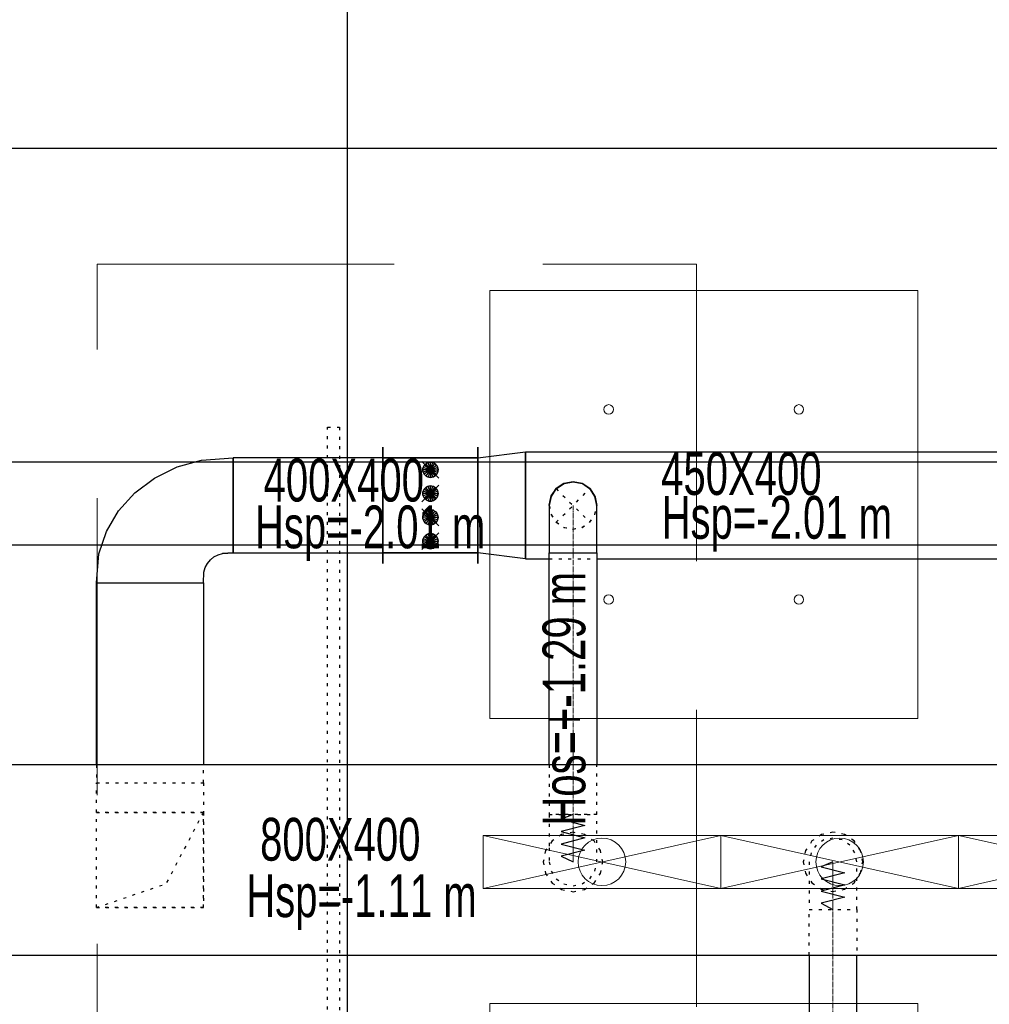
# Model space of a CAD drawing. Header units: centimetres. Extents: x -228435 to 46820, y -89367 to 152985.
# Tile 53 of 252: x -53918 to -49839, y 49397 to 53540. Entities that reach past the tile are written whole.
import ezdxf

# ---------------------------------------------------------------- set-up
doc = ezdxf.new("R2010")
doc.units = ezdxf.units.CM
doc.header["$LTSCALE"] = 50
doc.header["$PDMODE"] = 35
doc.header["$PDSIZE"] = 0.1
for name, pattern in [('Balustrady$0$DASHED', [0.75, 0.5, -0.25]), ('CADVENT_CENTERLINE', [9.9, 7.4, -1, 0.5, -1]), ('CADVENT_HIDDEN', [0.8, 0.25, -0.55]), ('Kondygnacja  -0_5$0$HIDDEN', [9.525, 6.35, -3.175]), ('Kondygnacja  -0_5$0$HIDDEN2', [4.7625, 3.175, -1.5875]), ('Osie rzutów$0$DASHDOT2', [12.7, 6.35, -3.175, 0, -3.175])]:
    doc.linetypes.add(name, pattern=pattern)
doc.layers.get('0').update_dxf_attribs({"color": 8})
doc.layers.get('DEFPOINTS').update_dxf_attribs({"color": 8})
for name, color, linetype in [('01-103-Went PP_poziom-0_5$0$L_Nawiew', 3, 'Continuous'), ('ARCH_WIDOK_KONSTRUKCJA', 8, 'Continuous'), ('bgde-nawiewDETAILS', 1, 'Continuous'), ('bgde-nawiewEXP', 1, 'Continuous'), ('bgde-nawiewHIDDEN', 1, 'Continuous'), ('bgde-tekst', 7, 'Continuous'), ('Kondygnacja  -0_5$0$ARCH_KONSTR_POWYŻEJ RZUTU', 8, 'Kondygnacja  -0_5$0$HIDDEN'), ('Kondygnacja  -0_5$0$ARCH_KONSTR_POWYŻEJ RZUTU_IST', 8, 'Kondygnacja  -0_5$0$HIDDEN2'), ('Osie rzutów$0$ARCH_INFO_OSIE_IST', 8, 'Osie rzutów$0$DASHDOT2'), ('Osie rzutów$0$ARCH_INFO_OSIE_OPISY_IST', 8, 'Continuous')]:
    doc.layers.add(name, color=color, linetype=linetype)
for name, color, linetype, lineweight in [('bgde-nawiewCEN', 7, 'Continuous', 13), ('bgde_nawiewnik', 11, 'Continuous', 5), ('Kondygnacja  -0_5$0$ARCH_INFO_WYMIARY', 8, 'Continuous', 9), ('SU Lampy kwadratowe  -05$0$ARCH_SUFITY_PODWIESZANE', 8, 'Continuous', 9)]:
    doc.layers.add(name, color=color, linetype=linetype, lineweight=lineweight)
doc.styles.add('Kondygnacja  -0_5$0$Romans', font='Romans.shx', dxfattribs={"width": 0.7})
doc.dimstyles.new('Kondygnacja  -0_5$0$Wymiary 1-100', dxfattribs={"dimtxt": 12, "dimasz": 10, "dimexe": 5, "dimexo": 0, "dimgap": 4, "dimtad": 1, "dimrnd": 0.5, "dimzin": 12, "dimdsep": 46, "dimtxsty": 'Kondygnacja  -0_5$0$Romans', "dimblk": 'Kondygnacja  -0_5$0$_Oblique', "dimcen": 10, "dimdle": 10, "dimclrt": 55, "dimazin": 0, "dimtfac": 1, "dimtmove": 1, "dimatfit": 3, "dimfxl": 0, "dimtolj": 1, "dimtzin": 0, "dimarcsym": 0})

# ---------------------------------------------------------------- blocks, each defined once
blk = doc.blocks.new('Osie rzutów')
at = {"layer": 'Osie rzutów$0$ARCH_INFO_OSIE_IST', "ltscale": 10}
for p, q in [((6860, 12510), (6860, 4623.26)), ((4436.04, 9800), (15156.54, 9800))]:
    blk.add_line(p, q, dxfattribs=at)
blk = doc.blocks.new('SU Lampy kwadratowe  -05$0$moduł sufitu')
at = {"layer": 'SU Lampy kwadratowe  -05$0$ARCH_SUFITY_PODWIESZANE'}
for points in [[(60, -60), (240, -60), (240, -240), (60, -240)], [(60, -360), (240, -360), (240, -540), (60, -540)]]:
    blk.add_lwpolyline(points, close=True, dxfattribs=at)
for centre in [(110, -110), (190, -110), (110, -190), (190, -190)]:
    blk.add_circle(centre, 2, dxfattribs=at)
blk = doc.blocks.new('SU Lampy kwadratowe  -05')
at = {"layer": 'SU Lampy kwadratowe  -05$0$ARCH_SUFITY_PODWIESZANE'}
blk.add_blockref('SU Lampy kwadratowe  -05$0$moduł sufitu', (6860, 9800), dxfattribs=at)
blk = doc.blocks.new('Kondygnacja  -0_5$0$_Oblique')
at = {"color": 0, "linetype": 'ByBlock', "lineweight": -2}
blk.add_line((-0.5, -0.5), (0.5, 0.5), dxfattribs=at)
blk = doc.blocks.new('*D147')
at = {"layer": 'DEFPOINTS', "color": 0}
for p in [(5845, 52950), (6165.9, 52950), (-62690, 50660)]:
    blk.add_point(p, dxfattribs=at)
at = {"layer": 'Kondygnacja  -0_5$0$ARCH_INFO_WYMIARY', "color": 0, "lineweight": -2}
for p, q in [((6165.9, 50650), (6165.9, 52960)), ((6157.9, 52950), (6170.9, 52950)), ((6157.9, 50660), (6170.9, 50660))]:
    blk.add_line(p, q, dxfattribs=at)
at = {"layer": 'Kondygnacja  -0_5$0$ARCH_INFO_WYMIARY', "color": 0, "lineweight": -2, "xscale": 10, "yscale": 10, "zscale": 10}
for p, rotation in [((6165.9, 52950), 90), ((6165.9, 50660), 270)]:
    blk.add_blockref('Kondygnacja  -0_5$0$_Oblique', p, dxfattribs=dict(at, rotation=rotation))
at = {"layer": 'Kondygnacja  -0_5$0$ARCH_INFO_WYMIARY', "color": 55, "insert": (6155.9, 51805), "char_height": 12, "attachment_point": 5, "rotation": 90, "style": 'Kondygnacja  -0_5$0$Romans'}
blk.add_mtext('\\A1;2290', dxfattribs=at)
blk = doc.blocks.new('Kondygnacja  -0_5$0$konstrukcja istniejąca -0.5')
at = {"layer": 'Kondygnacja  -0_5$0$ARCH_KONSTR_POWYŻEJ RZUTU_IST', "ltscale": 10, "elevation": 0}
blk.add_lwpolyline([(7382, 9632.89), (6338.46, 9632.89), (6338.46, 9667.89), (7382, 9667.89)], dxfattribs=at)
blk = doc.blocks.new('*U490')
at = {"linetype": 'Continuous'}
for p, q in [((-35.4, 200, -185.4), (35.4, 200, -114.6)), ((35.4, 200, -85.4), (-35.4, 200, -14.6)), ((-35.4, 200, 14.6), (35.4, 200, 85.4)), ((35.4, 200, 114.6), (-35.4, 200, 185.4)), ((-35.4, 185.4, 200), (35.4, 114.6, 200)), ((35.4, 114.6, -200), (-35.4, 185.4, -200)), ((0, 200, -150), (-32, 200, -150)), ((0, 200, -50), (-32, 200, -50)), ((0, 200, 50), (-32, 200, 50)), ((0, 200, 150), (-32, 200, 150)), ((0, 200, -150), (-30.4, 200, -159.9)), ((0, 200, -150), (-30.4, 200, -140.1)), ((0, 200, -50), (-30.4, 200, -59.9)), ((0, 200, -50), (-30.4, 200, -40.1)), ((0, 200, 50), (-30.4, 200, 40.1)), ((0, 200, 50), (-30.4, 200, 59.9)), ((0, 200, 150), (-30.4, 200, 140.1)), ((0, 200, 150), (-30.4, 200, 159.9)), ((0, 200, -150), (-25.9, 200, -168.8)), ((0, 200, -150), (-25.9, 200, -131.2)), ((0, 200, -50), (-25.9, 200, -68.8)), ((0, 200, -50), (-25.9, 200, -31.2)), ((0, 200, 50), (-25.9, 200, 31.2)), ((0, 200, 50), (-25.9, 200, 68.8)), ((0, 200, 150), (-25.9, 200, 131.2)), ((0, 200, 150), (-25.9, 200, 168.8)), ((0, 150, 200), (-25.9, 168.8, 200)), ((0, 150, -200), (-25.9, 168.8, -200)), ((0, 200, -150), (-18.8, 200, -175.9)), ((0, 200, -150), (-18.8, 200, -124.1)), ((0, 200, -50), (-18.8, 200, -75.9)), ((0, 200, -50), (-18.8, 200, -24.1)), ((0, 200, 50), (-18.8, 200, 24.1)), ((0, 200, 50), (-18.8, 200, 75.9)), ((0, 200, 150), (-18.8, 200, 124.1)), ((0, 200, 150), (-18.8, 200, 175.9)), ((0, 150, 200), (-18.8, 175.9, 200)), ((0, 150, -200), (-18.8, 175.9, -200)), ((0, 200, -150), (-9.9, 200, -180.4)), ((0, 200, -150), (-9.9, 200, -119.6)), ((0, 200, -50), (-9.9, 200, -80.4)), ((0, 200, -50), (-9.9, 200, -19.6)), ((0, 200, 50), (-9.9, 200, 19.6)), ((0, 200, 50), (-9.9, 200, 80.4)), ((0, 200, 150), (-9.9, 200, 119.6)), ((0, 200, 150), (-9.9, 200, 180.4)), ((0, 150, 200), (-9.9, 180.4, 200)), ((0, 150, -200), (-9.9, 180.4, -200)), ((0, 200, -150), (0, 200, -182)), ((0, 200, -150), (0, 200, -118)), ((0, 200, -150), (9.9, 200, -119.6)), ((0, 200, -150), (18.8, 200, -124.1)), ((0, 200, -150), (25.9, 200, -131.2)), ((0, 200, -150), (30.4, 200, -140.1)), ((0, 200, -150), (32, 200, -150)), ((0, 200, -150), (30.4, 200, -159.9)), ((0, 200, -150), (25.9, 200, -168.8)), ((0, 200, -150), (18.8, 200, -175.9)), ((0, 200, -150), (9.9, 200, -180.4)), ((0, 200, -50), (0, 200, -82)), ((0, 200, -50), (0, 200, -18)), ((0, 200, -50), (9.9, 200, -19.6)), ((0, 200, -50), (18.8, 200, -24.1)), ((0, 200, -50), (25.9, 200, -31.2)), ((0, 200, -50), (30.4, 200, -40.1)), ((0, 200, -50), (32, 200, -50)), ((0, 200, -50), (30.4, 200, -59.9)), ((0, 200, -50), (25.9, 200, -68.8)), ((0, 200, -50), (18.8, 200, -75.9)), ((0, 200, -50), (9.9, 200, -80.4)), ((0, 200, 50), (0, 200, 18)), ((0, 200, 50), (0, 200, 82)), ((0, 200, 50), (9.9, 200, 80.4)), ((0, 200, 50), (18.8, 200, 75.9)), ((0, 200, 50), (25.9, 200, 68.8)), ((0, 200, 50), (30.4, 200, 59.9)), ((0, 200, 50), (32, 200, 50)), ((0, 200, 50), (30.4, 200, 40.1)), ((0, 200, 50), (25.9, 200, 31.2)), ((0, 200, 50), (18.8, 200, 24.1)), ((0, 200, 50), (9.9, 200, 19.6)), ((0, 200, 150), (0, 200, 118)), ((0, 200, 150), (0, 200, 182)), ((0, 200, 150), (9.9, 200, 180.4)), ((0, 200, 150), (18.8, 200, 175.9)), ((0, 200, 150), (25.9, 200, 168.8)), ((0, 200, 150), (30.4, 200, 159.9)), ((0, 200, 150), (32, 200, 150)), ((0, 200, 150), (30.4, 200, 140.1)), ((0, 200, 150), (25.9, 200, 131.2)), ((0, 200, 150), (18.8, 200, 124.1)), ((0, 200, 150), (9.9, 200, 119.6)), ((0, 150, 200), (0, 182, 200)), ((0, 150, -200), (0, 182, -200)), ((0, 150, 200), (9.9, 180.4, 200)), ((0, 150, -200), (9.9, 180.4, -200)), ((0, 150, 200), (18.8, 175.9, 200)), ((0, 150, -200), (18.8, 175.9, -200)), ((0, 150, 200), (25.9, 168.8, 200)), ((0, 150, -200), (25.9, 168.8, -200)), ((0, 150, 200), (-32, 150, 200)), ((0, 150, -200), (-32, 150, -200)), ((0, 150, 200), (-30.4, 159.9, 200)), ((0, 150, -200), (-30.4, 159.9, -200)), ((0, 150, 200), (-30.4, 140.1, 200)), ((0, 150, -200), (-30.4, 140.1, -200)), ((0, 150, 200), (-25.9, 131.2, 200)), ((0, 150, -200), (-25.9, 131.2, -200)), ((0, 150, 200), (-18.8, 124.1, 200)), ((0, 150, -200), (-18.8, 124.1, -200)), ((0, 150, 200), (-9.9, 119.6, 200)), ((0, 150, -200), (-9.9, 119.6, -200)), ((0, 150, 200), (30.4, 159.9, 200)), ((0, 150, -200), (30.4, 159.9, -200)), ((0, 150, 200), (0, 118, 200)), ((0, 150, 200), (9.9, 119.6, 200)), ((0, 150, 200), (18.8, 124.1, 200)), ((0, 150, 200), (25.9, 131.2, 200)), ((0, 150, 200), (30.4, 140.1, 200)), ((0, 150, 200), (32, 150, 200)), ((0, 150, -200), (0, 118, -200)), ((0, 150, -200), (32, 150, -200)), ((0, 150, -200), (30.4, 140.1, -200)), ((0, 150, -200), (25.9, 131.2, -200)), ((0, 150, -200), (18.8, 124.1, -200)), ((0, 150, -200), (9.9, 119.6, -200)), ((35.4, 85.4, 200), (-35.4, 14.6, 200)), ((-35.4, 14.6, -200), (35.4, 85.4, -200)), ((0, 50, 200), (-32, 50, 200)), ((0, 50, -200), (-32, 50, -200)), ((0, 50, 200), (-30.4, 59.9, 200)), ((0, 50, -200), (-30.4, 59.9, -200)), ((0, 50, 200), (-30.4, 40.1, 200)), ((0, 50, -200), (-30.4, 40.1, -200)), ((0, 50, 200), (-25.9, 68.8, 200)), ((0, 50, -200), (-25.9, 68.8, -200)), ((0, 50, 200), (-25.9, 31.2, 200)), ((0, 50, -200), (-25.9, 31.2, -200)), ((0, 50, 200), (-18.8, 75.9, 200)), ((0, 50, -200), (-18.8, 75.9, -200)), ((0, 50, 200), (-18.8, 24.1, 200)), ((0, 50, -200), (-18.8, 24.1, -200)), ((0, 50, 200), (-9.9, 80.4, 200)), ((0, 50, -200), (-9.9, 80.4, -200)), ((0, 50, 200), (-9.9, 19.6, 200)), ((0, 50, -200), (-9.9, 19.6, -200)), ((0, 50, 200), (0, 82, 200)), ((0, 50, -200), (0, 82, -200)), ((0, 50, 200), (9.9, 80.4, 200)), ((0, 50, -200), (9.9, 80.4, -200)), ((0, 50, 200), (18.8, 75.9, 200)), ((0, 50, -200), (18.8, 75.9, -200)), ((0, 50, 200), (25.9, 68.8, 200)), ((0, 50, -200), (25.9, 68.8, -200)), ((0, 50, 200), (30.4, 59.9, 200)), ((0, 50, -200), (30.4, 59.9, -200)), ((0, 50, 200), (0, 18, 200)), ((0, 50, 200), (9.9, 19.6, 200)), ((0, 50, 200), (18.8, 24.1, 200)), ((0, 50, 200), (25.9, 31.2, 200)), ((0, 50, 200), (30.4, 40.1, 200)), ((0, 50, 200), (32, 50, 200)), ((0, 50, -200), (0, 18, -200)), ((0, 50, -200), (32, 50, -200)), ((0, 50, -200), (30.4, 40.1, -200)), ((0, 50, -200), (25.9, 31.2, -200)), ((0, 50, -200), (18.8, 24.1, -200)), ((0, 50, -200), (9.9, 19.6, -200)), ((-35.4, -14.6, 200), (35.4, -85.4, 200)), ((35.4, -85.4, -200), (-35.4, -14.6, -200)), ((0, -50, 200), (-30.4, -40.1, 200)), ((0, -50, -200), (-30.4, -40.1, -200)), ((0, -50, 200), (-25.9, -31.2, 200)), ((0, -50, -200), (-25.9, -31.2, -200)), ((0, -50, 200), (-18.8, -24.1, 200)), ((0, -50, -200), (-18.8, -24.1, -200)), ((0, -50, 200), (-9.9, -19.6, 200)), ((0, -50, -200), (-9.9, -19.6, -200)), ((0, -50, 200), (0, -18, 200)), ((0, -50, -200), (0, -18, -200)), ((0, -50, 200), (9.9, -19.6, 200)), ((0, -50, -200), (9.9, -19.6, -200)), ((0, -50, 200), (18.8, -24.1, 200)), ((0, -50, -200), (18.8, -24.1, -200)), ((0, -50, 200), (25.9, -31.2, 200)), ((0, -50, -200), (25.9, -31.2, -200)), ((0, -50, 200), (30.4, -40.1, 200)), ((0, -50, -200), (30.4, -40.1, -200)), ((0, -50, 200), (-32, -50, 200)), ((0, -50, -200), (-32, -50, -200)), ((0, -50, 200), (-30.4, -59.9, 200)), ((0, -50, -200), (-30.4, -59.9, -200)), ((0, -50, 200), (-25.9, -68.8, 200)), ((0, -50, -200), (-25.9, -68.8, -200)), ((0, -50, 200), (-18.8, -75.9, 200)), ((0, -50, -200), (-18.8, -75.9, -200)), ((0, -50, 200), (-9.9, -80.4, 200)), ((0, -50, -200), (-9.9, -80.4, -200)), ((0, -50, 200), (0, -82, 200)), ((0, -50, 200), (9.9, -80.4, 200)), ((0, -50, 200), (18.8, -75.9, 200)), ((0, -50, 200), (25.9, -68.8, 200)), ((0, -50, 200), (30.4, -59.9, 200)), ((0, -50, 200), (32, -50, 200)), ((0, -50, -200), (0, -82, -200)), ((0, -50, -200), (32, -50, -200)), ((0, -50, -200), (30.4, -59.9, -200)), ((0, -50, -200), (25.9, -68.8, -200)), ((0, -50, -200), (18.8, -75.9, -200)), ((0, -50, -200), (9.9, -80.4, -200)), ((35.4, -114.6, 200), (-35.4, -185.4, 200)), ((-35.4, -185.4, -200), (35.4, -114.6, -200)), ((0, -150, 200), (-18.8, -124.1, 200)), ((0, -150, -200), (-18.8, -124.1, -200)), ((0, -150, 200), (-9.9, -119.6, 200)), ((0, -150, -200), (-9.9, -119.6, -200)), ((0, -150, 200), (0, -118, 200)), ((0, -150, -200), (0, -118, -200)), ((0, -150, 200), (9.9, -119.6, 200)), ((0, -150, -200), (9.9, -119.6, -200)), ((0, -150, 200), (18.8, -124.1, 200)), ((0, -150, -200), (18.8, -124.1, -200)), ((0, -150, 200), (-32, -150, 200)), ((0, -150, -200), (-32, -150, -200)), ((0, -150, 200), (-30.4, -140.1, 200)), ((0, -150, -200), (-30.4, -140.1, -200)), ((0, -150, 200), (-30.4, -159.9, 200)), ((0, -150, -200), (-30.4, -159.9, -200)), ((0, -150, 200), (-25.9, -131.2, 200)), ((0, -150, -200), (-25.9, -131.2, -200)), ((0, -150, 200), (-25.9, -168.8, 200)), ((0, -150, -200), (-25.9, -168.8, -200)), ((0, -150, 200), (-18.8, -175.9, 200)), ((0, -150, -200), (-18.8, -175.9, -200)), ((0, -150, 200), (-9.9, -180.4, 200)), ((0, -150, -200), (-9.9, -180.4, -200)), ((0, -150, 200), (25.9, -131.2, 200)), ((0, -150, -200), (25.9, -131.2, -200)), ((0, -150, 200), (30.4, -140.1, 200)), ((0, -150, -200), (30.4, -140.1, -200)), ((0, -150, 200), (0, -182, 200)), ((0, -150, 200), (9.9, -180.4, 200)), ((0, -150, 200), (18.8, -175.9, 200)), ((0, -150, 200), (25.9, -168.8, 200)), ((0, -150, 200), (30.4, -159.9, 200)), ((0, -150, 200), (32, -150, 200)), ((0, -150, -200), (0, -182, -200)), ((0, -150, -200), (32, -150, -200)), ((0, -150, -200), (30.4, -159.9, -200)), ((0, -150, -200), (25.9, -168.8, -200)), ((0, -150, -200), (18.8, -175.9, -200)), ((0, -150, -200), (9.9, -180.4, -200)), ((-35.4, -200, 185.4), (35.4, -200, 114.6)), ((35.4, -200, 85.4), (-35.4, -200, 14.6)), ((-35.4, -200, -14.6), (35.4, -200, -85.4)), ((35.4, -200, -114.6), (-35.4, -200, -185.4)), ((0, -200, 150), (-32, -200, 150)), ((0, -200, 50), (-32, -200, 50)), ((0, -200, -50), (-32, -200, -50)), ((0, -200, -150), (-32, -200, -150)), ((0, -200, 150), (-30.4, -200, 159.9)), ((0, -200, 150), (-30.4, -200, 140.1)), ((0, -200, 50), (-30.4, -200, 59.9)), ((0, -200, 50), (-30.4, -200, 40.1)), ((0, -200, -50), (-30.4, -200, -40.1)), ((0, -200, -50), (-30.4, -200, -59.9)), ((0, -200, -150), (-30.4, -200, -140.1)), ((0, -200, -150), (-30.4, -200, -159.9)), ((0, -200, 150), (-25.9, -200, 168.8)), ((0, -200, 150), (-25.9, -200, 131.2)), ((0, -200, 50), (-25.9, -200, 68.8)), ((0, -200, 50), (-25.9, -200, 31.2)), ((0, -200, -50), (-25.9, -200, -31.2)), ((0, -200, -50), (-25.9, -200, -68.8)), ((0, -200, -150), (-25.9, -200, -131.2)), ((0, -200, -150), (-25.9, -200, -168.8)), ((0, -200, 150), (-18.8, -200, 175.9)), ((0, -200, 150), (-18.8, -200, 124.1)), ((0, -200, 50), (-18.8, -200, 75.9)), ((0, -200, 50), (-18.8, -200, 24.1)), ((0, -200, -50), (-18.8, -200, -24.1)), ((0, -200, -50), (-18.8, -200, -75.9)), ((0, -200, -150), (-18.8, -200, -124.1)), ((0, -200, -150), (-18.8, -200, -175.9)), ((0, -200, 150), (-9.9, -200, 180.4)), ((0, -200, 150), (-9.9, -200, 119.6)), ((0, -200, 50), (-9.9, -200, 80.4)), ((0, -200, 50), (-9.9, -200, 19.6)), ((0, -200, -50), (-9.9, -200, -19.6)), ((0, -200, -50), (-9.9, -200, -80.4)), ((0, -200, -150), (-9.9, -200, -119.6)), ((0, -200, -150), (-9.9, -200, -180.4)), ((0, -200, 150), (0, -200, 182)), ((0, -200, 150), (0, -200, 118)), ((0, -200, 150), (9.9, -200, 119.6)), ((0, -200, 150), (18.8, -200, 124.1)), ((0, -200, 150), (25.9, -200, 131.2)), ((0, -200, 150), (30.4, -200, 140.1)), ((0, -200, 150), (32, -200, 150)), ((0, -200, 150), (30.4, -200, 159.9)), ((0, -200, 150), (25.9, -200, 168.8)), ((0, -200, 150), (18.8, -200, 175.9)), ((0, -200, 150), (9.9, -200, 180.4)), ((0, -200, 50), (0, -200, 82)), ((0, -200, 50), (0, -200, 18)), ((0, -200, 50), (9.9, -200, 19.6)), ((0, -200, 50), (18.8, -200, 24.1)), ((0, -200, 50), (25.9, -200, 31.2)), ((0, -200, 50), (30.4, -200, 40.1)), ((0, -200, 50), (32, -200, 50)), ((0, -200, 50), (30.4, -200, 59.9)), ((0, -200, 50), (25.9, -200, 68.8)), ((0, -200, 50), (18.8, -200, 75.9)), ((0, -200, 50), (9.9, -200, 80.4)), ((0, -200, -50), (0, -200, -18)), ((0, -200, -50), (0, -200, -82)), ((0, -200, -50), (9.9, -200, -80.4)), ((0, -200, -50), (18.8, -200, -75.9)), ((0, -200, -50), (25.9, -200, -68.8)), ((0, -200, -50), (30.4, -200, -59.9)), ((0, -200, -50), (32, -200, -50)), ((0, -200, -50), (30.4, -200, -40.1)), ((0, -200, -50), (25.9, -200, -31.2)), ((0, -200, -50), (18.8, -200, -24.1)), ((0, -200, -50), (9.9, -200, -19.6)), ((0, -200, -150), (0, -200, -118)), ((0, -200, -150), (0, -200, -182)), ((0, -200, -150), (9.9, -200, -180.4)), ((0, -200, -150), (18.8, -200, -175.9)), ((0, -200, -150), (25.9, -200, -168.8)), ((0, -200, -150), (30.4, -200, -159.9)), ((0, -200, -150), (32, -200, -150)), ((0, -200, -150), (30.4, -200, -140.1)), ((0, -200, -150), (25.9, -200, -131.2)), ((0, -200, -150), (18.8, -200, -124.1)), ((0, -200, -150), (9.9, -200, -119.6))]:
    blk.add_line(p, q, dxfattribs=at)
at = {"linetype": 'Continuous', "extrusion": (0, 1, 0)}
for centre in [(0, -150, 200), (0, -50, 200), (0, 50, 200), (0, 150, 200)]:
    blk.add_circle(centre, 32, dxfattribs=at)
at = {"linetype": 'Continuous'}
for centre in [(0, 150, 200), (0, 50, 200), (0, -50, 200), (0, -150, 200)]:
    blk.add_circle(centre, 32, dxfattribs=at)
at = {"linetype": 'Continuous', "extrusion": (0, 0, -1)}
for centre in [(0, 150, 200), (0, 50, 200), (0, -50, 200), (0, -150, 200)]:
    blk.add_circle(centre, 32, dxfattribs=at)
at = {"linetype": 'Continuous', "extrusion": (0, -1, 0)}
for centre in [(0, 150, 200), (0, 50, 200), (0, -50, 200), (0, -150, 200)]:
    blk.add_circle(centre, 32, dxfattribs=at)
at = {"color": 0, "linetype": 'ByBlock', "lineweight": -3}
mesh = blk.add_polyface(dxfattribs=at)
corners = [(-200, 200, -200), (-200, 200, 200), (-200, -200, 200), (-200, -200, -200), (200, 200, -200), (200, 200, 200), (200, -200, 200), (200, -200, -200), (-200, 200, -245), (-200, 245, -245), (-200, 245, 245), (-200, 200, 245), (-200, -200, 245), (-200, -245, 245), (-200, -245, -245), (-200, -200, -245), (200, 200, -245), (200, 245, -245), (200, 245, 245), (200, 200, 245), (200, -200, 245), (200, -245, 245), (200, -245, -245), (200, -200, -245)]
mesh.append_faces([[corners[k] for k in face] for face in [(0, 1, 5, 4), (1, 2, 6, 5), (2, 3, 7, 6), (3, 0, 4, 7)]], dxfattribs={"color": 0})
mesh.append_faces([[corners[k] for k in face] for face in [(0, 9, 10, 1), (1, 10, 13, 2), (2, 13, 14, 3), (3, 14, 9, 0), (4, 17, 18, 5), (5, 18, 21, 6), (6, 21, 22, 7), (7, 22, 17, 4)]], dxfattribs={"vtx0": -1, "vtx2": -1, "color": 0})
blk = doc.blocks.new('A$C066D7839')
at = {"layer": 'bgde_nawiewnik'}
for p, q in [((-50, -11.15), (-50, 11.15)), ((-50, 11.15), (50, 11.15)), ((-50, -11.15), (50, 11.15)), ((50, -11.15), (-50, 11.15)), ((50, 11.15), (50, -11.15)), ((50, -11.15), (-50, -11.15))]:
    blk.add_line(p, q, dxfattribs=at)
blk.add_circle((0, 0), 10, dxfattribs=at)

msp = doc.modelspace()

# ---------------------------------------------------------------- linework, layer by layer
at = {"linetype": 'Balustrady$0$DASHED', "lineweight": 20, "ltscale": 50}
msp.add_lwpolyline([(-53592.361, 52511.025), (-51070.214, 52511.025), (-51070.214, 5276.785), (-53592.361, 5276.785)], close=True, dxfattribs=at)
at = {"layer": 'ARCH_WIDOK_KONSTRUKCJA', "linetype": 'CADVENT_HIDDEN', "elevation": 0}
msp.add_lwpolyline([(-52572.2, 42174.984), (-52622.2, 42174.984), (-52622.2, 51824.984), (-52572.2, 51824.984)], close=True, dxfattribs=at)
at = {"layer": 'bgde-nawiewCEN', "linetype": 'CADVENT_CENTERLINE', "ltscale": 0.06}
for p, q in [((-51590.031, 51295.952), (-51590.031, 51495.952)), ((-51590.031, 51295.952), (-51590.031, 50195.509)), ((-51590.031, 50176.812), (-51590.031, 50195.509)), ((-51590.031, 50125.701), (-51590.031, 50176.812)), ((-51590.031, 50097.909), (-51590.031, 50125.701)), ((-51590.031, 50074.383), (-51590.031, 50097.909)), ((-51590.031, 50054.768), (-51590.031, 50074.383)), ((-51590.031, 50038.709), (-51590.031, 50054.768)), ((-51590.031, 50025.849), (-51590.031, 50038.709)), ((-51590.031, 50015.835), (-51590.031, 50025.849)), ((-51590.031, 50008.309), (-51590.031, 50015.835)), ((-51590.031, 50002.916), (-51590.031, 50008.309)), ((-51590.031, 49999.301), (-51590.031, 50002.916)), ((-51590.031, 49997.109), (-51590.031, 49999.301)), ((-51590.031, 49995.983), (-51590.031, 49997.109)), ((-51590.031, 49995.509), (-51590.031, 49995.983)), ((-50496.365, 49995.567), (-50496.365, 49996.041)), ((-50496.365, 49994.441), (-50496.365, 49995.567)), ((-50496.365, 49992.248), (-50496.365, 49994.441)), ((-50496.365, 49988.634), (-50496.365, 49992.248)), ((-50496.365, 49983.241), (-50496.365, 49988.634)), ((-50496.365, 49975.715), (-50496.365, 49983.241)), ((-50496.365, 49965.7), (-50496.365, 49975.715)), ((-50496.365, 49952.841), (-50496.365, 49965.7)), ((-50496.365, 49936.782), (-50496.365, 49952.841)), ((-50496.365, 49917.167), (-50496.365, 49936.782)), ((-50496.365, 49893.641), (-50496.365, 49917.167)), ((-50496.365, 49865.848), (-50496.365, 49893.641)), ((-50496.365, 49814.737), (-50496.365, 49865.848)), ((-50496.365, 49796.041), (-50496.365, 49814.737)), ((-50496.365, 45755.331), (-50496.365, 49796.041))]:
    msp.add_line(p, q, dxfattribs=at)
at = {"layer": 'bgde-nawiewDETAILS', "linetype": 'CADVENT_HIDDEN'}
for p, q in [((-51660.742, 51425.241), (-51519.321, 51566.663)), ((-51660.742, 51566.663), (-51519.321, 51425.241))]:
    msp.add_line(p, q, dxfattribs=at)
at = {"layer": 'bgde-nawiewDETAILS', "linetype": 'CADVENT_HIDDEN', "extrusion": (-6.12323e-17, -1, 0)}
for p in [(-53145.027, 50203.941), (-53595.027, 49803.941)]:
    msp.add_line(p, (-53302.527, 49903.941), dxfattribs=at)
at = {"layer": 'bgde-nawiewEXP', "linetype": 'Continuous'}
for points in [[(-51989.989, 51695.952), (-51789.989, 51720.952), (-51789.989, 51270.952), (-51989.989, 51295.952)], [(-51690.031, 51295.952), (-51490.031, 51295.952), (-51490.031, 51495.952), (-51497.643, 51534.22), (-51519.321, 51566.663), (-51551.763, 51588.34), (-51590.031, 51595.952), (-51628.3, 51588.34), (-51660.742, 51566.663), (-51682.419, 51534.22), (-51690.031, 51495.952), (-51690.031, 51334.97)], [(-55706.071, 49603.941), (-19380.813, 49603.941), (-19380.813, 50403.941), (-19370.813, 50403.941), (-19370.813, 49603.941), (-19380.813, 49603.941), (-19380.813, 50403.941), (-55706.071, 50403.941)]]:
    msp.add_lwpolyline(points, close=True, dxfattribs=at)
for points in [[(-51789.989, 51270.952), (-51789.989, 51720.952), (-42626.9, 51720.952), (-42226.9, 51595.952), (-42226.9, 51495.952), (-42626.9, 51720.952), (-42626.9, 51270.952), (-42226.9, 51395.952), (-42226.9, 51495.952), (-42626.9, 51270.952), (-43368.407, 51270.952)], [(-53595.03, 51170.954), (-53584.462, 51291.745), (-53553.164, 51385.95), (-53502.338, 51472.77), (-53433.938, 51548.868), (-53350.592, 51611.32), (-53255.504, 51657.726), (-53152.327, 51686.303), (-53020.027, 51695.952), (-53020.027, 51295.952)], [(-53020.027, 51695.952), (-53020.027, 51295.952), (-53064.537, 51294.03)], [(-53020.027, 51295.952), (-51989.989, 51295.952), (-51989.989, 51695.952), (-53020.027, 51695.952)], [(-53020.027, 51295.952), (-53020.027, 51695.952)], [(-51989.989, 51695.952), (-51989.989, 51295.952)], [(-51680.767, 51536.693), (-51660.742, 51566.663), (-51628.3, 51588.34), (-51627.209, 51588.557)], [(-51660.229, 51566.875), (-51659.597, 51567.79), (-51626.81, 51588.943), (-51591.35, 51595.406)], [(-51625.383, 51588.92), (-51590.031, 51595.952), (-51551.763, 51588.34), (-51550.838, 51587.722)], [(-51589.519, 51595.74), (-51588.424, 51595.939), (-51550.283, 51587.713), (-51520.639, 51567.209)], [(-51549.291, 51586.688), (-51519.321, 51566.663), (-51497.643, 51534.22), (-51497.426, 51533.129)], [(-51690.018, 51497.559), (-51681.792, 51535.7), (-51661.288, 51565.344)], [(-51519.108, 51566.15), (-51518.193, 51565.517), (-51497.04, 51532.731), (-51490.577, 51497.27)], [(-51690.031, 51495.952), (-51682.419, 51534.22), (-51681.801, 51535.145)], [(-51497.063, 51531.304), (-51490.031, 51495.952)], [(-51690.018, 51497.559), (-51689.819, 51496.465)], [(-53595.03, 51170.954), (-53145.03, 51170.95), (-53143.109, 51215.458), (-53137.418, 51234.218), (-53128.177, 51251.508), (-53115.74, 51266.662), (-53100.586, 51279.098), (-53083.297, 51288.34), (-53064.537, 51294.03), (-53020.027, 51295.952)], [(-51690.031, 50403.941), (-51690.031, 51295.952), (-51490.031, 51295.952), (-51490.031, 50403.941)], [(-51789.989, 51270.952), (-51690.031, 51270.952)], [(-51490.031, 51270.952), (-49640.031, 51270.952)], [(-53595.027, 50403.941), (-53595.027, 51170.952), (-53145.027, 51170.952), (-53145.027, 50403.941)], [(-50596.365, 49603.941), (-50596.365, 45755.331), (-50396.365, 45755.331), (-50396.365, 49603.941)]]:
    msp.add_lwpolyline(points, dxfattribs=at)
at = {"layer": 'bgde-nawiewHIDDEN', "linetype": 'CADVENT_HIDDEN'}
for points in [[(-51627.209, 51588.557), (-51625.383, 51588.92)], [(-51591.35, 51595.406), (-51589.519, 51595.74)], [(-51550.838, 51587.722), (-51549.291, 51586.688)], [(-51661.288, 51565.344), (-51660.229, 51566.875)], [(-51520.639, 51567.209), (-51519.108, 51566.15)], [(-51681.801, 51535.145), (-51680.767, 51536.693)], [(-51497.426, 51533.129), (-51497.063, 51531.304)], [(-51690.031, 51495.952), (-51682.419, 51457.684), (-51660.742, 51425.241), (-51628.3, 51403.564), (-51590.031, 51395.952), (-51551.763, 51403.564), (-51519.321, 51425.241), (-51497.643, 51457.684), (-51490.031, 51495.952)], [(-51689.819, 51496.465), (-51683.022, 51459.173), (-51661.869, 51426.387), (-51629.779, 51404.191), (-51591.638, 51395.965), (-51553.253, 51402.961), (-51520.466, 51424.114), (-51498.27, 51456.204), (-51490.044, 51494.345), (-51490.577, 51497.27)], [(-51690.031, 51270.952), (-51490.031, 51270.952)], [(-53595.027, 50403.941), (-53595.027, 50328.941), (-53145.027, 50328.941), (-53145.027, 50403.941)], [(-51690.031, 50403.941), (-51690.031, 50195.509), (-51490.031, 50195.509), (-51490.031, 50403.941)], [(-53595.027, 49803.941), (-53595.027, 50328.941), (-53145.027, 50328.941), (-53145.027, 50203.938), (-53595.027, 50203.938)], [(-53595.027, 49803.941), (-53595.027, 49803.938), (-53145.027, 49803.938), (-53145.027, 50203.938)], [(-50596.365, 49603.941), (-50596.365, 49796.041), (-50396.365, 49796.041), (-50396.365, 49996.041), (-50403.977, 50034.309), (-50425.655, 50066.752), (-50458.097, 50088.429), (-50496.365, 50096.041), (-50534.634, 50088.429), (-50567.076, 50066.752), (-50588.753, 50034.309), (-50596.365, 49996.041), (-50596.365, 49796.041), (-50396.365, 49796.041), (-50396.365, 49603.941)]]:
    msp.add_lwpolyline(points, dxfattribs=at)
for points in [[(-53595.027, 49803.941), (-53595.027, 50203.941), (-53145.027, 50203.941), (-53145.027, 49803.941)], [(-51690.031, 50054.768), (-51690.031, 49995.509), (-51682.419, 49957.24), (-51660.742, 49924.798), (-51628.3, 49903.121), (-51590.031, 49895.509), (-51551.763, 49903.121), (-51519.321, 49924.798), (-51497.643, 49957.24), (-51490.031, 49995.509), (-51490.031, 50195.509), (-51690.031, 50195.509), (-51690.031, 50074.383)], [(-51715.031, 49995.509), (-51705.516, 49947.673), (-51678.42, 49907.12), (-51637.867, 49880.024), (-51590.031, 49870.509), (-51542.196, 49880.024), (-51501.643, 49907.12), (-51474.546, 49947.673), (-51465.031, 49995.509), (-51474.546, 50043.344), (-51501.643, 50083.897), (-51542.196, 50110.994), (-51590.031, 50120.509), (-51637.867, 50110.994), (-51678.42, 50083.897), (-51705.516, 50043.344)], [(-51715.031, 49995.509), (-51705.516, 49947.673), (-51678.42, 49907.12), (-51637.867, 49880.024), (-51590.031, 49870.509), (-51542.196, 49880.024), (-51501.643, 49907.12), (-51474.546, 49947.673), (-51465.031, 49995.509), (-51474.546, 50043.344), (-51501.643, 50083.897), (-51542.196, 50110.994), (-51590.031, 50120.509), (-51637.867, 50110.994), (-51678.42, 50083.897), (-51705.516, 50043.344)], [(-50621.365, 49996.041), (-50611.85, 49948.206), (-50584.754, 49907.653), (-50544.201, 49880.556), (-50496.365, 49871.041), (-50448.53, 49880.556), (-50407.977, 49907.653), (-50380.88, 49948.206), (-50371.365, 49996.041), (-50380.88, 50043.877), (-50407.977, 50084.429), (-50448.53, 50111.526), (-50496.365, 50121.041), (-50544.201, 50111.526), (-50584.754, 50084.429), (-50611.85, 50043.877)], [(-50621.365, 49996.041), (-50611.85, 49948.206), (-50584.754, 49907.653), (-50544.201, 49880.556), (-50496.365, 49871.041), (-50448.53, 49880.556), (-50407.977, 49907.653), (-50380.88, 49948.206), (-50371.365, 49996.041), (-50380.88, 50043.877), (-50407.977, 50084.429), (-50448.53, 50111.526), (-50496.365, 50121.041), (-50544.201, 50111.526), (-50584.754, 50084.429), (-50611.85, 50043.877)]]:
    msp.add_lwpolyline(points, close=True, dxfattribs=at)
at = {"layer": 'bgde-nawiewHIDDEN'}
for points in [[(-51590.031, 50195.509), (-51640.031, 50175.413), (-51540.031, 50149.317), (-51640.031, 50123.285), (-51540.031, 50097.023), (-51640.031, 50070.952), (-51540.031, 50045.532), (-51640.031, 50020.509), (-51590.031, 49995.509)], [(-50496.365, 49996.041), (-50546.365, 49974.743), (-50446.365, 49949.382), (-50546.365, 49924.161), (-50446.365, 49898.876), (-50546.365, 49873.341), (-50446.365, 49847.982), (-50546.365, 49822.523), (-50496.365, 49796.041)]]:
    msp.add_lwpolyline(points, dxfattribs=at)

# ---------------------------------------------------------------- block references
at = {"layer": '01-103-Went PP_poziom-0_5$0$L_Nawiew'}
msp.add_blockref('*U490', (-52189.986, 51495.952, 110), dxfattribs=at)
at = {"layer": '01-103-Went PP_poziom-0_5$0$L_Nawiew', "xscale": 10, "yscale": 10, "zscale": 10}
for p in [(-51468.405, 49996.041, 1117.041), (-50468.405, 49996.041, 1117.041), (-49468.405, 49996.041, 1117.041)]:
    msp.add_blockref('A$C066D7839', p, dxfattribs=at)
at = {"layer": 'Kondygnacja  -0_5$0$ARCH_KONSTR_POWYŻEJ RZUTU', "xscale": 10, "yscale": 10, "zscale": 10}
msp.add_blockref('Kondygnacja  -0_5$0$konstrukcja istniejąca -0.5', (-121140, -45000), dxfattribs=at)
at = {"layer": 'Osie rzutów$0$ARCH_INFO_OSIE_OPISY_IST', "xscale": 10, "yscale": 10, "zscale": 10}
msp.add_blockref('Osie rzutów', (-121140, -45000), dxfattribs=at)
at = {"layer": 'SU Lampy kwadratowe  -05$0$ARCH_SUFITY_PODWIESZANE', "xscale": 10, "yscale": 10, "zscale": 10}
msp.add_blockref('SU Lampy kwadratowe  -05', (-121140, -45000), dxfattribs=at)

# ---------------------------------------------------------------- texts
at = {"layer": 'bgde-tekst', "width": 0.7}
for s, p in [('450X400', (-51219.241, 51540.065)), ('450X400', (-51219.241, 51540.065, 1920)), ('400X400', (-52891.662, 51512.339)), ('400X400', (-52891.662, 51512.339, 1920)), ('Hsp=-2.01 m ', (-51217.211, 51355.771)), ('Hsp=-2.01 m ', (-51217.211, 51355.771, 1920)), ('Hsp=-2.01 m ', (-52928.312, 51315.756)), ('Hsp=-2.01 m ', (-52928.312, 51315.756, 1920)), ('800X400', (-52906.456, 50001.18)), ('800X400', (-52906.456, 50001.18, 1920)), ('Hsp=-1.11 m ', (-52964.775, 49763.606)), ('Hsp=-1.11 m ', (-52964.775, 49763.606, 1920))]:
    msp.add_text(s, height=180, dxfattribs=at).set_placement(p)
msp.add_text('Hos=+-1.29 m ', height=180, rotation=90, dxfattribs=at).set_placement((-51538.263, 50148.679, -172.959))

# ---------------------------------------------------------------- dimensions: what is measured, and where the dimension line sits
at = {"layer": 'Kondygnacja  -0_5$0$ARCH_INFO_WYMIARY'}
dim = msp.add_linear_dim(base=(6165.858, 52950), p1=(-62690, 50660), p2=(5845, 52950), angle=90, dimstyle='Kondygnacja  -0_5$0$Wymiary 1-100', dxfattribs=at)
dim.commit()
dim.dimension.update_dxf_attribs({"geometry": '*D147', "text_midpoint": (6155.858, 51805)})

doc.saveas('drawing.dxf')
